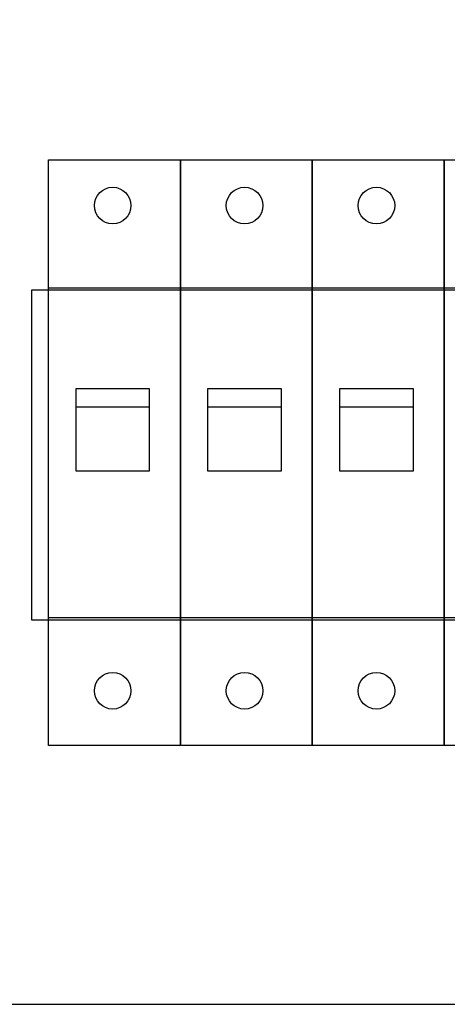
# Model space of a CAD drawing. Header units: millimetres. Extents: x 18084 to 52399, y 38174 to 56392.
# Tile 26 of 256: x 22276 to 22335, y 43851 to 43985. Entities that reach past the tile are written whole.
import ezdxf

# ---------------------------------------------------------------- set-up
doc = ezdxf.new("R2010")
doc.units = ezdxf.units.MM
doc.header["$LTSCALE"] = 100
doc.styles.get("Standard").update_dxf_attribs({"font": 'arial.ttf'})

# ---------------------------------------------------------------- blocks, each defined once
blk = doc.blocks.new('286690_270778736')
for points in [[(0, 0), (72, 0), (72, 15), (0, 15)], [(4.1, 5.25), (67.9, 5.25), (67.9, 9.75), (4.1, 9.75)]]:
    blk.add_lwpolyline(points, close=True)
at = {"flags": 1}
for tag, p in [('BD', (74.383, 9.534)), ('NK', (74.383, 7.542)), ('TYP', (74.383, 5.942)), ('PO', (74.383, 4.404))]:
    blk.add_attdef(tag, p, '', height=1, dxfattribs=at)
blk = doc.blocks.new('247596_1952190389')
for p, q in [((0, -1.75), (0, 6.25)), ((0, 6.25), (1.8, 6.25)), ((1.8, 6.25), (1.8, -1.75)), ((0, 4.5), (1.8, 4.5)), ((0.375, 2.875), (0.375, 3.125)), ((0.375, 3.125), (1.375, 3.125)), ((1.375, 3.125), (1.375, 2.75)), ((0.375, 2.875), (1.375, 2.875)), ((0.375, 2), (0.375, 2.875)), ((1.375, 2.875), (1.375, 2)), ((1.375, 2), (0.375, 2)), ((0, 0), (1.8, 0)), ((1.8, -1.75), (0, -1.75))]:
    blk.add_line(p, q)
for centre in [(0.875, 5.625), (0.875, -1)]:
    blk.add_circle(centre, 0.25)
at = {"flags": 1}
for tag, p in [('BD', (2.809, 5.482)), ('NK', (2.809, 2.919)), ('TYP', (2.809, 0.727)), ('PO', (2.809, -1.51))]:
    blk.add_attdef(tag, p, '', height=0.5, dxfattribs=at)
blk = doc.blocks.new('247596_80113086')
for p, q in [((0, -1.75), (0, 6.25)), ((0, 6.25), (1.8, 6.25)), ((1.8, 6.25), (1.8, -1.75)), ((0, 4.5), (1.8, 4.5)), ((0.375, 2.875), (0.375, 3.125)), ((0.375, 3.125), (1.375, 3.125)), ((1.375, 3.125), (1.375, 2.75)), ((0.375, 2.875), (1.375, 2.875)), ((0.375, 2), (0.375, 2.875)), ((1.375, 2.875), (1.375, 2)), ((1.375, 2), (0.375, 2)), ((0, 0), (1.8, 0)), ((1.8, -1.75), (0, -1.75))]:
    blk.add_line(p, q)
for centre in [(0.875, 5.625), (0.875, -1)]:
    blk.add_circle(centre, 0.25)
at = {"flags": 1}
for tag, p in [('BD', (2.809, 5.482)), ('NK', (2.809, 2.919)), ('TYP', (2.809, 0.727)), ('PO', (2.809, -1.51))]:
    blk.add_attdef(tag, p, '', height=0.5, dxfattribs=at)
blk = doc.blocks.new('247596_441486348')
for p, q in [((0, -1.75), (0, 6.25)), ((0, 6.25), (1.8, 6.25)), ((1.8, 6.25), (1.8, -1.75)), ((0, 4.5), (1.8, 4.5)), ((0.375, 2.875), (0.375, 3.125)), ((0.375, 3.125), (1.375, 3.125)), ((1.375, 3.125), (1.375, 2.75)), ((0.375, 2.875), (1.375, 2.875)), ((0.375, 2), (0.375, 2.875)), ((1.375, 2.875), (1.375, 2)), ((1.375, 2), (0.375, 2)), ((0, 0), (1.8, 0)), ((1.8, -1.75), (0, -1.75))]:
    blk.add_line(p, q)
for centre in [(0.875, 5.625), (0.875, -1)]:
    blk.add_circle(centre, 0.25)
at = {"flags": 1}
for tag, p in [('BD', (2.809, 5.482)), ('NK', (2.809, 2.919)), ('TYP', (2.809, 0.727)), ('PO', (2.809, -1.51))]:
    blk.add_attdef(tag, p, '', height=0.5, dxfattribs=at)

msp = doc.modelspace()

# ---------------------------------------------------------------- block references
at = {"xscale": 10, "yscale": 10, "zscale": 10}
for name, p in [('286690_270778736', (22237.05, 43850.82)), ('247596_1952190389', (22280.39, 43903.64)), ('247596_80113086', (22298.39, 43903.64)), ('247596_441486348', (22316.39, 43903.64)), ('247596_80113086', (22334.39, 43903.64))]:
    msp.add_blockref(name, p, dxfattribs=at)

doc.saveas('drawing.dxf')
